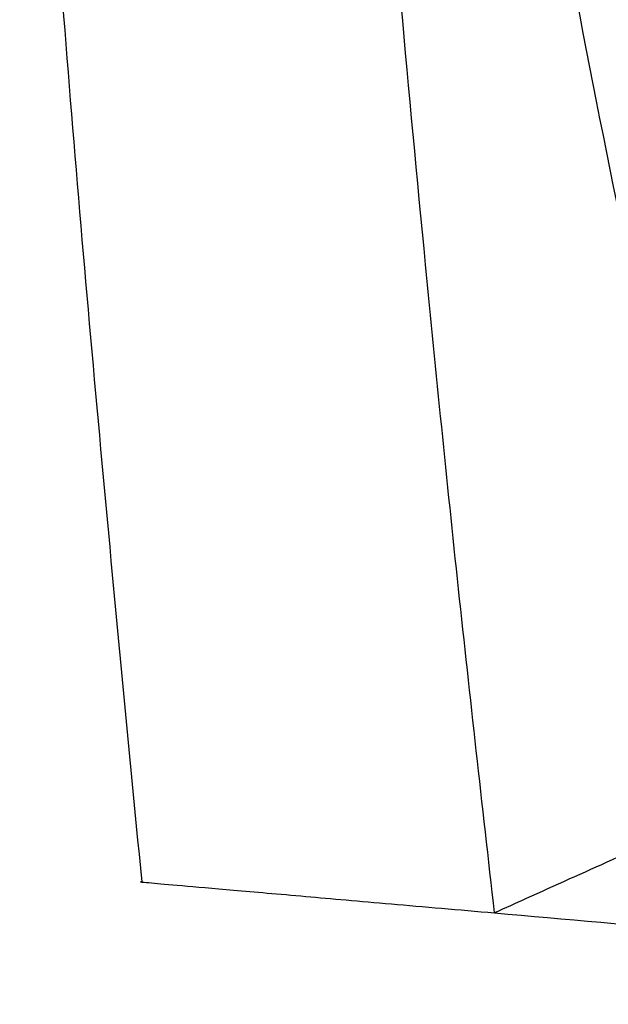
# Model space of a CAD drawing. Header units: millimetres. Extents: x -0.387 to 0.594, y -0.166 to 0.447.
# Tile 46 of 109: x 0.175 to 0.192, y 0.036 to 0.065. Entities that reach past the tile are written whole.
import ezdxf

# ---------------------------------------------------------------- set-up
doc = ezdxf.new("R2010")
doc.units = ezdxf.units.MM
doc.layers.add('FORMAT', color=7, linetype='Continuous')

msp = doc.modelspace()

# ---------------------------------------------------------------- linework, layer by layer
at = {"layer": 'FORMAT', "color": 7, "linetype": 'Continuous', "lineweight": 25}
for points, knots in [([(0.18731, 0.086024), (0.187423, 0.085198), (0.187992, 0.08107), (0.189453, 0.071676), (0.191547, 0.060522), (0.193549, 0.051393), (0.194768, 0.046188), (0.195411, 0.043593), (0.195732, 0.042295)], [0, 0, 0, 0, 0.056109, 0.280561, 0.639956, 0.819938, 0.909964, 1, 1, 1, 1]), ([(0.188319, 0.038945), (0.187967, 0.042058), (0.187264, 0.048283), (0.18613, 0.059514), (0.185008, 0.0719), (0.184312, 0.081176), (0.183991, 0.085443)], [0, 0, 0, 0, 0.2011493, 0.4023218, 0.7250494, 1, 1, 1, 1]), ([(0.17464, 0.083644), (0.175013, 0.077627), (0.175919, 0.063004), (0.177326, 0.04842), (0.178154, 0.039837)], [0, 0, 0, 0, 0.411491, 1, 1, 1, 1]), ([(0.195732, 0.042295), (0.195233, 0.04207), (0.193875, 0.041455), (0.191698, 0.040471), (0.189735, 0.039585), (0.188623, 0.039083), (0.188319, 0.038945)], [0, 0, 0, 0, 0.196237, 0.533867, 0.872685, 1, 1, 1, 1]), ([(0.17814, 0.039836), (0.178139, 0.039836), (0.178066, 0.039842), (0.178372, 0.039816), (0.179215, 0.039742), (0.180707, 0.039611), (0.182744, 0.039433), (0.185244, 0.039214), (0.187293, 0.039035), (0.188319, 0.038945)], [0, 0, 0, 0, 0.001568, 0.170167, 0.339302, 0.510077, 0.68141, 0.840479, 1, 1, 1, 1]), ([(0.188319, 0.038945), (0.190358, 0.038767), (0.194436, 0.03841), (0.201518, 0.037791), (0.209509, 0.037091), (0.215479, 0.036569), (0.218437, 0.03631)], [0, 0, 0, 0, 0.2054434, 0.4110188, 0.7081003, 1, 1, 1, 1])]:
    msp.add_open_spline(points, degree=3, knots=knots, dxfattribs=at)

doc.saveas('drawing.dxf')
